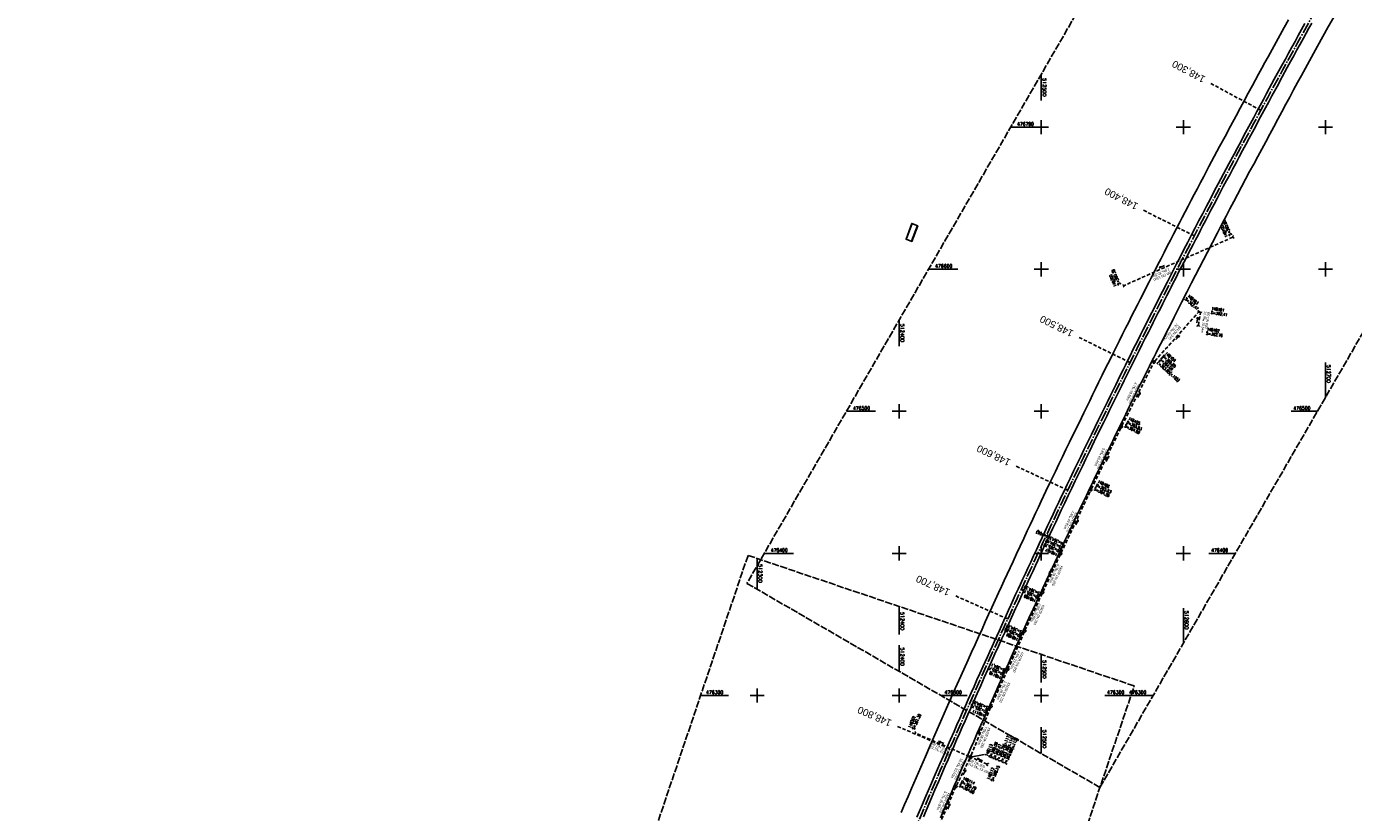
# Model space of a CAD drawing. Extents: x 510563 to 513920, y 467229 to 478797.
# Tile 62 of 67: x 511786 to 512720, y 476218 to 476771. Entities that reach past the tile are written whole.
import ezdxf
from ezdxf.enums import TextEntityAlignment as Align

# ---------------------------------------------------------------- set-up
doc = ezdxf.new("R2010")
doc.units = 0
doc.header["$LTSCALE"] = 10
doc.header["$MEASUREMENT"] = 0
for name, pattern in [('ACHSE', [5.5, 4, -0.5, 0.5, -0.5]), ('LT00', [0]), ('LT14', [0.6, 0.5, -0.1]), ('LT17', [0.15, 0.1, -0.05]), ('STRICHLINIE2', [0.375, 0.25, -0.125])]:
    doc.linetypes.add(name, pattern=pattern)
doc.layers.get('0').update_dxf_attribs({"linetype": 'LT00'})
for name, color, linetype in [('-AX-020', 250, 'ACHSE'), ('-Halt-Pfeil', 4, 'LT00'), ('-Haltung', 7, 'STRICHLINIE2'), ('-Haltungsbeschriftung', 140, 'LT00'), ('-Schachtbeschriftung', 5, 'LT00'), ('-ST-20', 30, 'LT17'), ('DFK_BEB_SCHR', 254, 'LT00'), ('DFK_BEBAUUNG', 250, 'LT00'), ('V88_AFBR_BAB', 1, 'LT00'), ('V88_KA_PRUF', 182, 'LT00'), ('V88_RASTER', 250, 'LT00'), ('V88_UK_DURCH', 182, 'LT00'), ('V89_AFBR_BAB', 1, 'LT00'), ('V89_KA_MULD', 182, 'LT00'), ('V89_KA_PRUF', 182, 'LT00'), ('V89_RASTER', 250, 'LT00'), ('V89_UK_DURCH', 182, 'LT00')]:
    doc.layers.add(name, color=color, linetype=linetype)
doc.layers.add('-BLATT_88-RAND', color=7, linetype='LT14', plot=False)
doc.layers.add('-BLATT_89-RAND', color=7, linetype='LT14', plot=False)
doc.styles.add('Beschrift', font='ARIAL.TTF')
doc.styles.add('Haltungsbeschriftung', font='ARIAL.TTF', dxfattribs={"width": 0.75})
doc.styles.add('schachtbeschriftung', font='romans.shx', dxfattribs={"width": 0.75, "height": 2})
doc.styles.get("Standard").update_dxf_attribs({"font": 'romans.shx'})

# ---------------------------------------------------------------- blocks, each defined once
blk = doc.blocks.new('SYMB0003')
at = {"color": 0, "linetype": 'ByBlock'}
for p, q in [((-0.015712, 0), (0.010166, 0.012015)), ((0, -0.021257), (-0.015712, 0)), ((0.010166, 0.012015), (0, -0.021257))]:
    blk.add_line(p, q, dxfattribs=at)
for points in [[(-0.031395, 0.499013), (-0.093691, 0.491144), (-0.154509, 0.475528), (-0.21289, 0.452414), (-0.267913, 0.422164), (-0.318712, 0.385257), (-0.364484, 0.342274), (-0.404509, 0.293893), (-0.438154, 0.240877), (-0.464888, 0.184062), (-0.484292, 0.124345), (-0.496058, 0.062667), (-0.5, 0)], [(-0.5, 0), (-0.496058, -0.062667), (-0.484292, -0.124345), (-0.464888, -0.184062), (-0.438154, -0.240877), (-0.404509, -0.293893), (-0.364485, -0.342274), (-0.318712, -0.385257), (-0.267914, -0.422164), (-0.21289, -0.452414), (-0.154509, -0.475529), (-0.093691, -0.491144), (-0.031395, -0.499014), (0.031395, -0.499014)], [(0.5, 0), (0.496057, 0.062667), (0.484292, 0.124345), (0.464888, 0.184062), (0.438153, 0.240877), (0.404509, 0.293893), (0.364484, 0.342274), (0.318712, 0.385257), (0.267913, 0.422164), (0.21289, 0.452414), (0.154509, 0.475528), (0.093691, 0.491144), (0.031395, 0.499013), (-0.031395, 0.499013)], [(0.031395, -0.499014), (0.093691, -0.491144), (0.154509, -0.475529), (0.21289, -0.452414), (0.267914, -0.422164), (0.318712, -0.385257), (0.364485, -0.342274), (0.404509, -0.293893), (0.438154, -0.240877), (0.464889, -0.184062), (0.484292, -0.124345), (0.496058, -0.062667), (0.5, 0)]]:
    blk.add_lwpolyline(points, dxfattribs=at)
blk = doc.blocks.new('SYMB1107')
at = {"color": 0, "linetype": 'ByBlock'}
for points in [[(-0.2, 0), (-0.196157, 0.039018), (-0.184776, 0.076537), (-0.166294, 0.111114), (-0.141421, 0.141421), (-0.111114, 0.166294), (-0.076537, 0.184776), (-0.039018, 0.196157), (0, 0.2)], [(0, 0.2), (0.039018, 0.196157), (0.076537, 0.184776), (0.111114, 0.166294), (0.141421, 0.141421), (0.166294, 0.111114), (0.184776, 0.076537), (0.196157, 0.039018), (0.2, 0)]]:
    blk.add_lwpolyline(points, dxfattribs=at)
blk = doc.blocks.new('SYMB1210')
at = {"color": 0, "linetype": 'ByBlock'}
blk.add_line((0.018815, -0.179014), (0.055623, -0.17119), dxfattribs=at)
for points in [[(-0.2, -0.2), (-0.2, 0.2), (0.2, 0.2), (0.2, -0.2), (-0.2, -0.2)], [(0.018815, 0.179014), (-0.018815, 0.179014), (-0.055623, 0.17119), (-0.09, 0.155885), (-0.120444, 0.133766), (-0.145623, 0.105801), (-0.164438, 0.073213), (-0.176067, 0.037424), (-0.18, 0)], [(-0.18, 0), (-0.176067, -0.037424), (-0.164438, -0.073213), (-0.145623, -0.105801), (-0.120444, -0.133766), (-0.09, -0.155885), (-0.055623, -0.17119), (-0.018815, -0.179014), (0.018815, -0.179014)], [(0.18, 0), (0.176067, 0.037424), (0.164438, 0.073213), (0.145623, 0.105801), (0.120444, 0.133766), (0.09, 0.155885), (0.055623, 0.17119), (0.018815, 0.179014)], [(0.055623, -0.17119), (0.09, -0.155885), (0.120444, -0.133766), (0.145623, -0.105801), (0.164438, -0.073213), (0.176067, -0.037424), (0.18, 0)]]:
    blk.add_lwpolyline(points, dxfattribs=at)
blk = doc.blocks.new('SYMB0070')
at = {"color": 0, "linetype": 'ByBlock'}
for p, q in [((-0.5, 0), (0.2, 0)), ((0.5, 0), (0.2, 0.1)), ((0.2, 0.1), (0.2, 0)), ((0.468, 0), (0.21, 0.086)), ((0.21, 0.086), (0.21, -0.086)), ((0.21, -0.086), (0.468, 0)), ((0.22, -0.072), (0.437, 0)), ((0.23, -0.058), (0.405, 0)), ((0.24, -0.045), (0.374, 0)), ((0.342, 0), (0.25, 0.031)), ((0.25, 0.031), (0.25, -0.031)), ((0.25, -0.031), (0.342, 0)), ((0.26, -0.017), (0.31, 0)), ((0.27, -0.003), (0.279, 0))]:
    blk.add_line(p, q, dxfattribs=at)
for points in [[(0.2, 0), (0.2, -0.1), (0.5, 0)], [(0.437, 0), (0.22, 0.072), (0.22, -0.072)], [(0.405, 0), (0.23, 0.058), (0.23, -0.058)], [(0.374, 0), (0.24, 0.045), (0.24, -0.045)], [(0.31, 0), (0.26, 0.017), (0.26, -0.017)], [(0.279, 0), (0.27, 0.003), (0.27, -0.003)]]:
    blk.add_lwpolyline(points, dxfattribs=at)

msp = doc.modelspace()

# ---------------------------------------------------------------- linework, layer by layer
at = {"layer": '-AX-020', "ltscale": 0.2, "flags": 128}
msp.add_lwpolyline([(513881.72, 478796.97), (513877.87, 478787.35), (513870.37, 478768.8), (513862.79, 478750.28), (513855.14, 478731.79), (513847.41, 478713.32), (513839.61, 478694.89), (513831.74, 478676.49), (513823.79, 478658.13), (513815.77, 478639.79), (513807.68, 478621.49), (513799.51, 478603.22), (513791.27, 478584.98), (513782.96, 478566.77), (513774.58, 478548.6), (513766.12, 478530.46), (513757.59, 478512.36), (513748.99, 478494.29), (513740.31, 478476.25), (513731.57, 478458.25), (513722.75, 478440.29), (513713.86, 478422.36), (513704.9, 478404.46), (513695.86, 478386.6), (513686.76, 478368.78), (513677.58, 478351), (513668.34, 478333.25), (513659.02, 478315.54), (513649.63, 478297.86), (513640.17, 478280.23), (513630.64, 478262.63), (513621.04, 478245.07), (513611.37, 478227.54), (513601.63, 478210.06), (513591.82, 478192.62), (513586.74, 478183.65), (513576.83, 478166.26), (513566.85, 478148.92), (513556.8, 478131.61), (513546.69, 478114.34), (513536.51, 478097.1), (513526.28, 478079.91), (513515.99, 478062.74), (513505.64, 478045.61), (513495.23, 478028.52), (513484.78, 478011.45), (513474.27, 477994.42), (513463.71, 477977.42), (513453.11, 477960.45), (513442.46, 477943.5), (513431.76, 477926.59), (513421.03, 477909.7), (513410.25, 477892.84), (513399.43, 477876), (513388.58, 477859.18), (513377.69, 477842.39), (513366.77, 477825.62), (513355.82, 477808.87), (513344.83, 477792.14), (513333.82, 477775.43), (513322.78, 477758.74), (513311.72, 477742.06), (513300.63, 477725.4), (513289.52, 477708.75), (513278.39, 477692.12), (513267.24, 477675.5), (513256.08, 477658.89), (513244.9, 477642.29), (513233.71, 477625.7), (513222.5, 477609.12), (513211.29, 477592.54), (513200.07, 477575.97), (513188.84, 477559.41), (513177.6, 477542.84), (513166.37, 477526.28), (513154.8, 477509.24), (513142.5, 477491.11), (513130.2, 477472.99), (513117.9, 477454.86), (513105.61, 477436.73), (513093.33, 477418.59), (513081.06, 477400.44), (513068.81, 477382.28), (513056.57, 477364.12), (513044.34, 477345.94), (513032.14, 477327.75), (513019.96, 477309.55), (513007.8, 477291.33), (512995.67, 477273.09), (512983.57, 477254.83), (512971.49, 477236.55), (512959.45, 477218.25), (512947.45, 477199.93), (512935.48, 477181.58), (512923.55, 477163.21), (512911.66, 477144.81), (512899.82, 477126.38), (512888.03, 477107.93), (512876.28, 477089.44), (512864.58, 477070.92), (512852.94, 477052.36), (512841.35, 477033.77), (512829.82, 477015.15), (512818.35, 476996.49), (512806.94, 476977.79), (512795.6, 476959.05), (512789.64, 476949.14), (512778.41, 476930.34), (512767.24, 476911.5), (512756.13, 476892.61), (512745.1, 476873.69), (512734.14, 476854.72), (512723.25, 476835.72), (512712.42, 476816.68), (512701.67, 476797.59), (512690.98, 476778.47), (512680.37, 476759.31), (512669.82, 476740.11), (512659.35, 476720.87), (512648.95, 476701.6), (512638.61, 476682.28), (512628.35, 476662.93), (512618.16, 476643.54), (512608.04, 476624.11), (512597.99, 476604.65), (512588.01, 476585.15), (512578.1, 476565.61), (512568.26, 476546.04), (512558.5, 476526.43), (512548.8, 476506.79), (512539.18, 476487.11), (512529.63, 476467.4), (512520.15, 476447.65), (512510.75, 476427.87), (512501.42, 476408.05), (512492.16, 476388.2), (512482.97, 476368.31), (512473.85, 476348.4), (512464.81, 476328.44), (512455.84, 476308.46), (512446.94, 476288.44), (512438.12, 476268.39), (512429.37, 476248.31), (512420.69, 476228.2), (512412.09, 476208.05), (512403.56, 476187.88), (512395.11, 476167.67), (512386.72, 476147.43), (512378.42, 476127.17), (512370.18, 476106.87), (512362.02, 476086.54), (512353.94, 476066.18), (512345.92, 476045.79), (512337.99, 476025.38), (512330.13, 476004.93), (512322.34, 475984.46), (512314.63, 475963.96), (512306.99, 475943.43), (512299.43, 475922.87), (512291.94, 475902.28), (512284.53, 475881.67), (512277.19, 475861.03), (512269.93, 475840.36), (512262.74, 475819.67), (512255.63, 475798.95), (512248.6, 475778.21), (512241.64, 475757.44), (512234.76, 475736.64), (512227.95, 475715.82), (512221.22, 475694.97), (512214.57, 475674.11), (512207.99, 475653.21), (512201.49, 475632.29), (512200.13, 475627.89), (512194.28, 475608.79), (512188.5, 475589.67), (512182.78, 475570.54), (512177.14, 475551.38), (512171.56, 475532.2), (512166.05, 475513.01), (512160.62, 475493.79), (512155.26, 475474.55), (512149.97, 475455.29), (512148.09, 475448.36), (512142.91, 475429.07), (512137.8, 475409.77), (512132.78, 475390.44), (512127.83, 475371.09), (512122.96, 475351.72), (512118.16, 475332.33), (512113.45, 475312.92), (512108.81, 475293.5), (512104.25, 475274.06), (512099.76, 475254.59), (512095.36, 475235.11), (512091.03, 475215.62), (512086.78, 475196.1), (512082.61, 475176.57), (512078.52, 475157.02), (512074.51, 475137.46), (512070.57, 475117.88), (512066.72, 475098.28), (512063.24, 475080.25), (512059.53, 475060.62), (512055.9, 475040.98), (512052.34, 475021.33), (512048.86, 475001.67), (512045.44, 474981.99), (512042.08, 474962.3), (512038.79, 474942.6), (512035.56, 474922.89), (512032.39, 474903.18), (512029.27, 474883.45), (512026.2, 474863.71), (512023.18, 474843.97), (512020.21, 474824.22), (512017.28, 474804.47), (512014.39, 474784.7), (512011.54, 474764.94), (512008.73, 474745.16), (512005.95, 474725.39), (512003.2, 474705.61), (512000.47, 474685.82), (511997.78, 474666.03), (511995.1, 474646.24), (511992.44, 474626.45), (511989.8, 474606.65), (511987.17, 474586.85), (511984.55, 474567.05), (511981.94, 474547.25), (511979.34, 474527.45), (511976.74, 474507.69), (511975.13, 474495.38), (511973.48, 474482.82), (511971.82, 474470.25), (511970.17, 474457.69), (511968.51, 474445.13), (511966.84, 474432.57), (511965.15, 474420.02), (511963.46, 474407.46), (511961.75, 474394.91), (511960.03, 474382.35), (511958.28, 474369.81), (511956.52, 474357.26), (511954.73, 474344.72), (511952.92, 474332.18), (511951.08, 474319.64), (511949.21, 474307.11), (511947.31, 474294.58), (511945.38, 474282.06), (511943.41, 474269.55), (511941.4, 474257.04), (511939.35, 474244.53), (511937.27, 474232.04), (511935.14, 474219.55), (511932.96, 474207.07), (511930.74, 474194.59), (511928.46, 474182.13), (511926.14, 474169.68), (511923.76, 474157.23), (511921.32, 474144.8), (511918.83, 474132.38), (511916.28, 474119.97), (511913.66, 474107.57), (511910.98, 474095.19), (511908.24, 474082.82), (511905.43, 474070.46), (511902.54, 474058.13), (511899.59, 474045.81), (511896.56, 474033.5), (511893.47, 474021.26), (511890.29, 474009), (511887.03, 473996.75), (511883.7, 473984.53), (511880.29, 473972.33), (511876.8, 473960.15), (511873.23, 473947.99), (511869.59, 473935.86), (511865.87, 473923.74), (511862.08, 473911.66), (511858.21, 473899.59), (511854.26, 473887.55), (511850.24, 473875.54), (511846.14, 473863.55), (511841.96, 473851.59), (511837.71, 473839.65), (511833.39, 473827.75), (511828.99, 473815.86), (511824.51, 473804.01), (511819.96, 473792.19), (511815.33, 473780.39), (511810.64, 473768.63), (511805.86, 473756.89), (511801.02, 473745.18), (511796.09, 473733.51), (511791.1, 473721.87), (511786.03, 473710.25), (511780.89, 473698.68), (511775.67, 473687.13), (511770.39, 473675.61), (511765.03, 473664.13), (511759.6, 473652.69), (511754.09, 473641.28), (511748.51, 473629.9), (511742.87, 473618.56), (511737.15, 473607.25), (511731.36, 473595.99), (511725.49, 473584.75), (511719.56, 473573.56), (511713.56, 473562.4), (511707.48, 473551.28), (511701.34, 473540.2), (511695.13, 473529.16), (511688.84, 473518.16), (511682.49, 473507.2), (511676.07, 473496.28), (511669.58, 473485.39), (511663.02, 473474.55), (511656.39, 473463.76), (511649.7, 473453), (511642.94, 473442.29), (511636.1, 473431.62), (511629.21, 473420.99), (511622.24, 473410.41), (511615.21, 473399.87), (511608.11, 473389.37), (511600.95, 473378.92), (511593.72, 473368.52), (511586.42, 473358.16), (511579.06, 473347.85), (511571.64, 473337.58), (511564.15, 473327.36), (511556.59, 473317.19), (511548.97, 473307.07), (511541.29, 473297), (511533.54, 473286.97), (511525.74, 473276.99), (511517.86, 473267.07), (511509.93, 473257.19), (511501.93, 473247.36), (511493.87, 473237.58), (511485.75, 473227.86), (511477.57, 473218.19), (511475.55, 473215.81), (511467.29, 473206.2), (511458.98, 473196.64), (511450.61, 473187.13), (511442.18, 473177.67), (511433.71, 473168.25), (511425.19, 473158.87), (511416.62, 473149.54), (511408.01, 473140.24), (511399.37, 473130.98), (511390.68, 473121.76), (511381.96, 473112.57), (511373.2, 473103.41), (511364.42, 473094.28), (511355.61, 473085.17), (511346.77, 473076.1), (511337.91, 473067.04), (511329.03, 473058), (511320.13, 473048.99), (511311.22, 473039.98), (511302.29, 473031), (511293.34, 473022.02), (511284.39, 473013.05), (511275.44, 473004.09), (511266.47, 472995.14), (511255.91, 472984.59), (511236.79, 472965.5), (511230.18, 472958.9), (511223.57, 472952.29), (511216.96, 472945.68), (511210.37, 472939.06), (511203.78, 472932.43), (511197.22, 472925.79), (511190.66, 472919.13), (511184.13, 472912.44), (511177.62, 472905.74), (511171.14, 472899.01), (511164.68, 472892.25), (511158.26, 472885.46), (511151.88, 472878.64), (511145.53, 472871.79), (511139.22, 472864.89), (511132.96, 472857.96), (511126.75, 472850.98), (511120.58, 472843.95), (511114.48, 472836.88), (511109.32, 472830.82), (511103.32, 472823.65), (511097.39, 472816.44), (511091.51, 472809.17), (511085.7, 472801.85), (511079.95, 472794.49), (511074.26, 472787.07), (511068.64, 472779.61), (511063.08, 472772.1), (511057.59, 472764.54), (511052.16, 472756.93), (511046.8, 472749.28), (511041.5, 472741.58), (511036.27, 472733.84), (511031.1, 472726.05), (511026.01, 472718.22), (511020.98, 472710.35), (511016.01, 472702.43), (511011.12, 472694.47), (511006.29, 472686.47), (511001.53, 472678.43), (510996.84, 472670.35), (510992.22, 472662.22), (510987.67, 472654.06), (510983.19, 472645.86), (510978.78, 472637.62), (510974.44, 472629.35), (510970.17, 472621.04), (510965.98, 472612.69), (510961.85, 472604.3), (510957.8, 472595.88), (510953.82, 472587.43), (510949.91, 472578.94), (510946.07, 472570.42), (510942.31, 472561.87), (510938.62, 472553.28), (510935.01, 472544.67), (510931.46, 472536.02), (510928, 472527.34), (510924.6, 472518.64), (510921.29, 472509.9), (510918.04, 472501.14), (510914.87, 472492.35), (510911.78, 472483.53), (510908.76, 472474.69), (510905.82, 472465.82), (510902.96, 472456.92), (510900.17, 472448), (510897.45, 472439.06), (510894.82, 472430.1), (510892.26, 472421.11), (510889.78, 472412.1), (510887.37, 472403.07), (510885.04, 472394.02), (510882.79, 472384.95), (510880.62, 472375.87), (510878.53, 472366.76), (510876.51, 472357.64), (510874.57, 472348.49), (510872.71, 472339.34), (510870.93, 472330.16), (510869.23, 472320.98), (510867.6, 472311.77), (510866.06, 472302.56), (510864.59, 472293.33), (510863.2, 472284.09), (510861.89, 472274.84), (510860.67, 472265.57), (510859.52, 472256.3), (510858.45, 472247.02), (510857.45, 472237.73), (510856.54, 472228.43), (510855.71, 472219.12), (510854.96, 472209.81), (510854.29, 472200.49), (510853.7, 472191.16), (510853.18, 472181.83), (510852.75, 472172.5), (510852.4, 472163.16), (510852.13, 472153.82), (510851.93, 472144.48), (510851.82, 472135.13), (510851.79, 472125.79), (510851.84, 472116.44), (510851.96, 472107.1), (510852.01, 472104.71), (510852.24, 472095.37), (510852.54, 472086.03), (510852.93, 472076.69), (510853.39, 472067.36), (510853.92, 472058.03), (510854.53, 472048.71), (510855.21, 472039.39), (510855.96, 472030.07), (510856.78, 472020.77), (510857.67, 472011.46), (510858.63, 472002.17), (510859.65, 471992.88), (510860.73, 471983.6), (510861.88, 471974.33), (510863.09, 471965.06), (510864.36, 471955.8), (510865.69, 471946.55), (510867.08, 471937.31), (510868.53, 471928.08), (510870.02, 471918.86), (510871.58, 471909.64), (510873.18, 471900.44), (510874.84, 471891.24), (510876.54, 471882.05), (510878.3, 471872.88), (510880.1, 471863.71), (510881.95, 471854.55), (510883.84, 471845.4), (510885.78, 471836.26), (510887.76, 471827.12), (510889.78, 471818), (510891.83, 471808.88), (510893.93, 471799.78), (510896.06, 471790.68), (510898.23, 471781.59), (510900.44, 471772.51), (510902.67, 471763.44), (510904.94, 471754.37), (510907.24, 471745.32), (510909.57, 471736.27), (510911.93, 471727.22), (510914.31, 471718.19), (510916.72, 471709.16), (510919.15, 471700.14), (510921.61, 471691.12), (510924.09, 471682.11), (510926.59, 471673.11), (510929.1, 471664.11), (510931.64, 471655.12), (510934.19, 471646.13), (510936.76, 471637.14), (510939.34, 471628.16), (510941.94, 471619.19), (510944.55, 471610.22), (510947.17, 471601.25), (510949.8, 471592.28), (510952.43, 471583.31), (510955.08, 471574.35), (510957.73, 471565.39), (510960.38, 471556.43), (510963.04, 471547.47), (510967.7, 471531.77), (510970.25, 471523.2), (510975.26, 471506.32), (510980.27, 471489.44), (510985.27, 471472.57), (510990.27, 471455.68), (510995.25, 471438.8), (511000.21, 471421.91), (511005.16, 471405.01), (511010.09, 471388.11), (511014.99, 471371.2), (511019.86, 471354.28), (511024.7, 471337.36), (511029.51, 471320.42), (511034.28, 471303.47), (511039.01, 471286.52), (511043.7, 471269.55), (511048.34, 471252.56), (511052.93, 471235.57), (511057.46, 471218.56), (511061.95, 471201.53), (511066.37, 471184.49), (511070.73, 471167.43), (511075.02, 471150.36), (511079.24, 471133.27), (511083.39, 471116.16), (511086.57, 471102.84), (511090.59, 471085.7), (511094.53, 471068.54), (511098.39, 471051.37), (511102.17, 471034.17), (511105.87, 471016.96), (511109.5, 470999.73), (511113.05, 470982.49), (511116.52, 470965.23), (511119.91, 470947.95), (511123.22, 470930.66), (511126.45, 470913.36), (511129.61, 470896.04), (511132.69, 470878.7), (511135.68, 470861.35), (511138.6, 470843.99), (511141.44, 470826.62), (511144.2, 470809.23), (511146.88, 470791.83), (511149.49, 470774.42), (511152.01, 470757), (511154.45, 470739.56), (511156.82, 470722.12), (511159.1, 470704.66), (511161.31, 470687.19), (511163.44, 470669.72), (511165.49, 470652.23), (511165.64, 470650.9), (511167.87, 470631.02), (511170.03, 470611.14), (511172.1, 470591.25), (511174.1, 470571.35), (511176.01, 470551.44), (511177.85, 470531.52), (511179.53, 470512.55), (511180.88, 470496.34), (511182.16, 470480.14), (511183.36, 470463.92), (511184.48, 470447.7), (511185.52, 470431.48), (511186.48, 470415.25), (511187.36, 470399.01), (511188.16, 470382.77), (511188.88, 470366.53), (511189.52, 470350.29), (511190.08, 470334.04), (511190.56, 470317.79), (511190.96, 470301.53), (511191.28, 470285.28), (511191.52, 470269.02), (511191.68, 470252.76), (511191.76, 470236.51), (511191.77, 470220.25), (511191.69, 470203.99), (511191.53, 470187.73), (511191.29, 470171.47), (511191.24, 470169.01), (511190.91, 470152.75), (511190.5, 470136.5), (511190.02, 470120.25), (511189.47, 470104), (511188.85, 470087.75), (511188.17, 470071.51), (511187.43, 470055.27), (511186.63, 470039.03), (511185.78, 470022.79), (511184.88, 470006.56), (511183.93, 469990.33), (511182.94, 469974.1), (511181.91, 469957.87), (511180.85, 469941.65), (511179.74, 469925.43), (511178.61, 469909.21), (511177.46, 469892.99), (511176.28, 469876.78), (511175.08, 469860.56), (511173.86, 469844.35), (511172.63, 469828.14), (511171.39, 469811.93), (511170.14, 469795.72), (511168.85, 469778.99), (511030.96, 467993.35), (511029.42, 467973.41), (511027.88, 467953.47), (511026.35, 467933.52), (511024.83, 467913.58), (511023.32, 467893.64), (511021.83, 467873.7), (511020.35, 467853.75), (511018.9, 467833.8), (511017.47, 467813.85), (511016.06, 467793.9), (511014.69, 467773.95), (511013.35, 467754), (511012.05, 467734.04), (511010.78, 467714.08), (511009.56, 467694.12), (511008.38, 467674.15), (511007.25, 467654.18), (511006.18, 467634.21), (511005.15, 467614.24), (511004.19, 467594.26), (511003.28, 467574.28), (511002.44, 467554.3), (511001.67, 467534.31), (511000.96, 467514.33), (511000.33, 467494.34), (510999.77, 467474.34), (510999.56, 467465.71), (510999.11, 467445.71), (510998.75, 467425.72), (510998.46, 467405.72), (510998.26, 467385.72), (510998.14, 467365.72), (510998.09, 467345.72), (510998.13, 467325.72), (510998.24, 467305.72), (510998.44, 467285.72), (510998.71, 467265.72), (510999.07, 467245.73), (510999.43, 467229.16)], dxfattribs=at)
at = {"layer": '-BLATT_88-RAND'}
msp.add_lwpolyline([(512755.75, 477179.71), (512292.82, 476378.88), (512541.3, 476235.25), (513004.22, 477036.08), (512755.75, 477179.71)], dxfattribs=at)
at = {"layer": '-BLATT_89-RAND'}
msp.add_lwpolyline([(512293.56, 476398.61), (511997.32, 475522.33), (512269.2, 475430.42), (512565.44, 476306.7), (512293.56, 476398.61)], dxfattribs=at)
at = {"layer": '-Haltung'}
for p, q in [((512634.82, 476622.55), (512558, 476588.41)), ((512579.8, 476535.23), (512610.78, 476569.95)), ((512610.61, 476560.44), (512611.95, 476569.48)), ((512556.77, 476489.88), (512578.96, 476534)), ((512535.27, 476445.41), (512556.11, 476488.54)), ((512513.97, 476400.39), (512534.62, 476444.06)), ((512513.33, 476399.03), (512501.27, 476373.22)), ((512500.63, 476371.86), (512488.74, 476346.09)), ((512488.13, 476344.72), (512476.78, 476319.19)), ((512483.53, 476334.39), (512476.78, 476319.19)), ((512476.16, 476317.82), (512464.89, 476292.92)), ((512476.16, 476317.82), (512464.89, 476292.92)), ((512464.3, 476291.54), (512450.42, 476257.34)), ((512449.45, 476256.94), (512411.38, 476273.58)), ((512440.27, 476236.66), (512449.81, 476255.97)), ((512461.82, 476251.55), (512450.83, 476256.34)), ((512428.35, 476209.24), (512439.64, 476235.3))]:
    msp.add_line(p, q, dxfattribs=at)
at = {"layer": '-Schachtbeschriftung'}
msp.add_line((512459.76, 476258.43), (512450.14, 476256.64), dxfattribs=at)
at = {"layer": '-ST-20', "ltscale": 2.5}
for p, q in [((512654.49, 476711.88), (512619.23, 476730.75)), ((512607.72, 476623.5), (512571.97, 476641.46)), ((512562.42, 476534.34), (512526.56, 476552.04)), ((512518.62, 476444.45), (512482.38, 476461.35)), ((512476.33, 476353.83), (512439.78, 476370.07)), ((512435.55, 476262.52), (512398.77, 476278.23))]:
    msp.add_line(p, q, dxfattribs=at)
at = {"layer": 'DFK_BEB_SCHR'}
for p, q in [((512409.08, 476632.14), (512404.95, 476621.03)), ((512408.73, 476619.72), (512412.82, 476630.73))]:
    msp.add_line(p, q, dxfattribs=at)
at = {"layer": 'DFK_BEBAUUNG'}
msp.add_polyline3d([(512413.07, 476630.64, 0), (512408.98, 476619.63, 0), (512404.83, 476621.07, 0), (512408.84, 476632.23, 0), (512413.07, 476630.64, 0)], dxfattribs=at)
at = {"layer": 'V88_AFBR_BAB'}
for points in [[(512435.62, 476296.34), (512438.3, 476302.36), (512443.35, 476313.67), (512448.43, 476324.97), (512450.89, 476330.42), (512453.35, 476335.87), (512455.82, 476341.32), (512458.29, 476346.77), (512460.59, 476351.85), (512462.9, 476356.94), (512465.21, 476362.02), (512467.53, 476367.1), (512469.86, 476372.17), (512471.9, 476376.6), (512473.94, 476381.03), (512475.99, 476385.45), (512478.04, 476389.88), (512480.1, 476394.3), (512482.6, 476399.67), (512485.1, 476405.04), (512487.61, 476410.41), (512490.11, 476415.78), (512492.08, 476419.99), (512494.05, 476424.19), (512496.01, 476428.39), (512497.99, 476432.59), (512499.96, 476436.79), (512503.26, 476443.75), (512506.58, 476450.71), (512509.91, 476457.66), (512512.38, 476462.79), (512514.85, 476467.92), (512517.34, 476473.05), (512519.82, 476478.17), (512523.19, 476485.08), (512526.55, 476491.99), (512529.92, 476498.9), (512531.99, 476503.16), (512534.07, 476507.41), (512536.15, 476511.67), (512538.23, 476515.92), (512540.31, 476520.17), (512542.92, 476525.46), (512545.53, 476530.74), (512548.15, 476536.02), (512550.77, 476541.31), (512552.91, 476545.62), (512555.06, 476549.92), (512557.21, 476554.23), (512559.37, 476558.53), (512561.54, 476562.83), (512563.59, 476566.9), (512565.64, 476570.95), (512567.7, 476575.01), (512569.76, 476579.07), (512571.82, 476583.12), (512573.88, 476587.17), (512575.93, 476591.21), (512577.98, 476595.26), (512580.04, 476599.3), (512582.11, 476603.34), (512584.29, 476607.61), (512586.49, 476611.87), (512588.69, 476616.13), (512590.89, 476620.4), (512593.1, 476624.66), (512595.14, 476628.6), (512597.18, 476632.54), (512599.22, 476636.48), (512601.27, 476640.42), (512603.32, 476644.35), (512605.51, 476648.53), (512607.7, 476652.7), (512609.89, 476656.88), (512612.09, 476661.05), (512614.3, 476665.21), (512618.03, 476672.25), (512621.76, 476679.28), (512625.51, 476686.31), (512629.35, 476693.52), (512633.21, 476700.73), (512637.08, 476707.93), (512639.95, 476713.27), (512642.83, 476718.61), (512645.71, 476723.95), (512648.59, 476729.29), (512650.79, 476733.35), (512652.98, 476737.4), (512655.18, 476741.46), (512657.39, 476745.52), (512659.6, 476749.57), (512662.42, 476754.74), (512665.26, 476759.9), (512668.1, 476765.06), (512670.95, 476770.22), (512673.88, 476775.5)], [(512705.79, 476777.45), (512702.01, 476770.64), (512698.24, 476763.83), (512694.47, 476757.02), (512691.62, 476751.87), (512688.79, 476746.72), (512685.96, 476741.56), (512683.13, 476736.4), (512680.36, 476731.33), (512677.61, 476726.26), (512674.85, 476721.18), (512672.1, 476716.1), (512669.26, 476710.84), (512666.43, 476705.57), (512663.59, 476700.31), (512660.76, 476695.04), (512657.94, 476689.78), (512655.12, 476684.52), (512652.3, 476679.26), (512649.49, 476674), (512646.65, 476668.67), (512643.81, 476663.34), (512640.97, 476658), (512638.15, 476652.66), (512635.46, 476647.56), (512632.78, 476642.45), (512630.1, 476637.35), (512627.42, 476632.24), (512623.91, 476625.51), (512620.41, 476618.79), (512616.92, 476612.06), (512614.13, 476606.67), (512611.34, 476601.28), (512608.57, 476595.89), (512605.8, 476590.49), (512602.37, 476583.79), (512598.96, 476577.08), (512595.57, 476570.37), (512593.55, 476566.37), (512591.54, 476562.38), (512589.53, 476558.38), (512587.51, 476554.39), (512585.5, 476550.4), (512583.92, 476547.28), (512582.35, 476544.17), (512580.77, 476541.06), (512579.2, 476537.94), (512577.63, 476534.82), (512576.06, 476531.71), (512574.5, 476528.59), (512572.81, 476525.19), (512571.13, 476521.8), (512569.46, 476518.4), (512567.79, 476515.01), (512566.12, 476511.61), (512564.46, 476508.2), (512561.94, 476503.05), (512559.42, 476497.9), (512556.9, 476492.75), (512554.38, 476487.6), (512552.33, 476483.42), (512550.28, 476479.24), (512548.23, 476475.06), (512546.19, 476470.87), (512544.16, 476466.69), (512542.15, 476462.54), (512540.15, 476458.39), (512538.15, 476454.24), (512536.16, 476450.09), (512534.17, 476445.94), (512531.71, 476440.81), (512529.26, 476435.68), (512526.82, 476430.55), (512524.38, 476425.42), (512521.87, 476420.12), (512519.37, 476414.82), (512516.88, 476409.52), (512514.4, 476404.21), (512512.74, 476400.65), (512511.09, 476397.09), (512509.43, 476393.53), (512507.78, 476389.96), (512506.13, 476386.4), (512504.48, 476382.83), (512502.76, 476379.14), (512501.05, 476375.45), (512499.33, 476371.76), (512497.62, 476368.06), (512495.91, 476364.37), (512494.2, 476360.67), (512492.28, 476356.5), (512490.37, 476352.32), (512488.46, 476348.13), (512486.55, 476343.95), (512484.65, 476339.77), (512482.75, 476335.58), (512480.78, 476331.22), (512478.8, 476326.87), (512476.83, 476322.51), (512474.86, 476318.15), (512472.9, 476313.79), (512470.28, 476307.96), (512467.68, 476302.14), (512465.08, 476296.31), (512462.49, 476290.48), (512459.97, 476284.79), (512459.08, 476282.78)]]:
    msp.add_lwpolyline(points, dxfattribs=at)
at = {"layer": 'V88_AFBR_BAB', "color": 0}
for points in [[(512685.54, 476772.86), (512683.22, 476768.66), (512680.9, 476764.47), (512678.62, 476760.33), (512676.34, 476756.2), (512674.07, 476752.07), (512671.8, 476747.94), (512669.53, 476743.8), (512664.02, 476733.72), (512658.55, 476723.61), (512656.29, 476719.42), (512654.04, 476715.22), (512651.78, 476711.03), (512649.53, 476706.83), (512647.28, 476702.63), (512644.96, 476698.32), (512642.65, 476694.02), (512640.33, 476689.71), (512638.02, 476685.4), (512635.71, 476681.09), (512631.97, 476674.08), (512628.23, 476667.05), (512624.51, 476660.02), (512621.77, 476654.83), (512619.04, 476649.63), (512616.32, 476644.44), (512613.6, 476639.24), (512610.97, 476634.2), (512608.34, 476629.16), (512605.71, 476624.11), (512603.1, 476619.07), (512600.39, 476613.82), (512597.68, 476608.58), (512594.99, 476603.33), (512592.29, 476598.07), (512588.8, 476591.23), (512585.32, 476584.39), (512581.85, 476577.55), (512579.82, 476573.54), (512577.8, 476569.53), (512575.78, 476565.52), (512573.75, 476561.51), (512571.73, 476557.5), (512569.93, 476553.92), (512568.12, 476550.35), (512566.32, 476546.77), (512564.52, 476543.19), (512562.72, 476539.6), (512560.93, 476536.02), (512559.22, 476532.56), (512557.51, 476529.11), (512555.81, 476525.65), (512554.1, 476522.19), (512552.4, 476518.73), (512550.71, 476515.27), (512548.62, 476511.02), (512546.52, 476506.77), (512544.43, 476502.51), (512542.35, 476498.26), (512540.26, 476494.01), (512535.24, 476483.74), (512530.24, 476473.47), (512527.74, 476468.29), (512525.24, 476463.12), (512522.74, 476457.94), (512520.26, 476452.76), (512518.26, 476448.57), (512516.27, 476444.38), (512514.28, 476440.19), (512512.29, 476436), (512510.31, 476431.81), (512508.35, 476427.68), (512506.4, 476423.54), (512504.45, 476419.41), (512502.51, 476415.27), (512500.57, 476411.13), (512498.55, 476406.82), (512496.54, 476402.5), (512494.53, 476398.19), (512492.52, 476393.87), (512490.52, 476389.55), (512488.79, 476385.84), (512487.07, 476382.13), (512485.34, 476378.43), (512483.63, 476374.72), (512481.91, 476371), (512480.2, 476367.29), (512478.54, 476363.64), (512476.88, 476359.99), (512475.22, 476356.34), (512473.57, 476352.68), (512471.92, 476349.03), (512470.27, 476345.37), (512468.61, 476341.72), (512466.98, 476338.11), (512465.34, 476334.5), (512463.7, 476330.89), (512462.06, 476327.28), (512460.42, 476323.67), (512458.79, 476320.05), (512456.73, 476315.5), (512454.69, 476310.93), (512452.64, 476306.37), (512450.6, 476301.81), (512448.57, 476297.24), (512446.57, 476292.74), (512445.6, 476290.57)], [(512449.13, 476288.53), (512450.29, 476291.16), (512452.27, 476295.63), (512454.8, 476301.32), (512457.34, 476307), (512459.89, 476312.68), (512462.44, 476318.36), (512464.9, 476323.82), (512467.37, 476329.27), (512469.84, 476334.73), (512472.31, 476340.18), (512474.23, 476344.4), (512476.14, 476348.62), (512478.06, 476352.84), (512479.98, 476357.05), (512481.91, 476361.26), (512483.84, 476365.47), (512485.56, 476369.19), (512487.28, 476372.91), (512489, 476376.62), (512490.72, 476380.34), (512492.45, 476384.05), (512494.17, 476387.77), (512495.85, 476391.4), (512497.53, 476395.03), (512499.21, 476398.66), (512500.89, 476402.28), (512502.57, 476405.91), (512504.26, 476409.54), (512506.21, 476413.7), (512508.17, 476417.86), (512510.13, 476422.02), (512512.09, 476426.17), (512514.06, 476430.33), (512516.53, 476435.52), (512519, 476440.7), (512521.47, 476445.89), (512523.95, 476451.07), (512526.44, 476456.26), (512528.94, 476461.44), (512531.44, 476466.62), (512533.94, 476471.8), (512537.27, 476478.65), (512540.6, 476485.5), (512543.94, 476492.34), (512546.01, 476496.57), (512548.08, 476500.79), (512550.16, 476505.01), (512552.23, 476509.24), (512554.31, 476513.46), (512556.35, 476517.62), (512558.39, 476521.78), (512560.44, 476525.93), (512562.49, 476530.09), (512564.55, 476534.24), (512566.69, 476538.54), (512568.85, 476542.85), (512571.01, 476547.15), (512573.18, 476551.45), (512575.35, 476555.74), (512577.04, 476559.08), (512578.74, 476562.42), (512580.43, 476565.75), (512582.13, 476569.09), (512583.82, 476572.43), (512585.51, 476575.77), (512586.98, 476578.69), (512588.45, 476581.62), (512589.92, 476584.54), (512591.39, 476587.46), (512592.87, 476590.38), (512594.35, 476593.3), (512595.84, 476596.21), (512597.39, 476599.25), (512598.96, 476602.27), (512600.53, 476605.3), (512602.11, 476608.33), (512603.68, 476611.35), (512605.26, 476614.37), (512606.84, 476617.4), (512608.57, 476620.74), (512610.3, 476624.08), (512612.03, 476627.42), (512613.76, 476630.76), (512615.49, 476634.1), (512617.23, 476637.44), (512619.4, 476641.58), (512621.57, 476645.72), (512623.75, 476649.85), (512625.93, 476653.98), (512628.12, 476658.12), (512630.35, 476662.34), (512632.59, 476666.55), (512634.82, 476670.77), (512637.06, 476674.99), (512639.31, 476679.2), (512641.62, 476683.53), (512643.93, 476687.85), (512646.25, 476692.17), (512648.57, 476696.49), (512650.89, 476700.81), (512653.17, 476705.06), (512655.46, 476709.32), (512657.75, 476713.57), (512660.05, 476717.83), (512662.34, 476722.08), (512665.94, 476728.72), (512669.55, 476735.35), (512673.16, 476741.99), (512675.41, 476746.1), (512677.66, 476750.22), (512679.92, 476754.33), (512682.18, 476758.44), (512684.45, 476762.55), (512686.4, 476766.06), (512688.35, 476769.58), (512690.31, 476773.09)]]:
    msp.add_lwpolyline(points, dxfattribs=at)
at = {"layer": 'V88_RASTER'}
for p, q in [((512500, 476737.29), (512500, 476718.79)), ((512500, 476705), (512500, 476695)), ((512600, 476695), (512600, 476705)), ((512700, 476705), (512700, 476695)), ((512478.45, 476700), (512505, 476700)), ((512595, 476700), (512605, 476700)), ((512695, 476700), (512705, 476700)), ((512500, 476605), (512500, 476595)), ((512600, 476595), (512600, 476605)), ((512700, 476605), (512700, 476595)), ((512441.16, 476600), (512420.64, 476600)), ((512505, 476600), (512495, 476600)), ((512605, 476600), (512595, 476600)), ((512705, 476600), (512695, 476600)), ((512400, 476545.79), (512400, 476564.29)), ((512700, 476534.35), (512700, 476509.8)), ((512362.84, 476500), (512383.36, 476500)), ((512395, 476500), (512405, 476500)), ((512400, 476495), (512400, 476505)), ((512495, 476500), (512505, 476500)), ((512500, 476505), (512500, 476495)), ((512595, 476500), (512605, 476500)), ((512600, 476495), (512600, 476505)), ((512675.84, 476500), (512694.34, 476500)), ((512325.55, 476400), (512305.03, 476400)), ((512405, 476400), (512395, 476400)), ((512400, 476395), (512400, 476405)), ((512505, 476400), (512495, 476400)), ((512500, 476405), (512500, 476395)), ((512605, 476400), (512595, 476400)), ((512600, 476395), (512600, 476405)), ((512636.53, 476400), (512618.03, 476400)), ((512300, 476391.3), (512300, 476374.74)), ((512600, 476336.81), (512600, 476361.36)), ((512400, 476316.93), (512400, 476335.43)), ((512500, 476305), (512500, 476295)), ((512429.29, 476300), (512447.79, 476300)), ((512495, 476300), (512505, 476300)), ((512495, 476300), (512505, 476300)), ((512560.22, 476300), (512578.72, 476300)), ((512500, 476277.62), (512500, 476259.12))]:
    msp.add_line(p, q, dxfattribs=at)
at = {"layer": 'V89_AFBR_BAB'}
for points in [[(512401.38, 476217.55), (512403.8, 476223.2), (512406.21, 476228.84), (512408.63, 476234.49), (512411.88, 476242.05), (512415.15, 476249.61), (512418.42, 476257.16), (512421.71, 476264.72), (512425.01, 476272.27), (512428.32, 476279.81), (512431.64, 476287.33), (512434.96, 476294.85), (512438.3, 476302.36), (512443.35, 476313.67), (512448.43, 476324.97), (512450.89, 476330.42), (512453.35, 476335.87), (512455.82, 476341.32), (512456.77, 476343.43)], [(512482.39, 476334.77), (512480.78, 476331.22), (512478.8, 476326.87), (512476.83, 476322.51), (512474.86, 476318.15), (512472.9, 476313.79), (512470.28, 476307.96), (512467.68, 476302.14), (512465.08, 476296.31), (512462.49, 476290.48), (512459.97, 476284.79), (512457.45, 476279.1), (512454.95, 476273.41), (512452.44, 476267.72), (512450.48, 476263.24), (512448.52, 476258.76), (512446.57, 476254.28), (512444.62, 476249.8), (512442.67, 476245.31), (512440.71, 476240.81), (512438.75, 476236.31), (512436.79, 476231.8), (512434.84, 476227.3), (512432.9, 476222.79), (512430.97, 476218.31), (512429.05, 476213.82)]]:
    msp.add_lwpolyline(points, dxfattribs=at)
at = {"layer": 'V89_AFBR_BAB', "color": 0}
for points in [[(512467.71, 476339.73), (512466.98, 476338.11), (512465.34, 476334.5), (512463.7, 476330.89), (512462.06, 476327.28), (512460.42, 476323.67), (512458.79, 476320.05), (512456.73, 476315.5), (512454.69, 476310.93), (512452.64, 476306.37), (512450.6, 476301.81), (512448.57, 476297.24), (512446.57, 476292.74), (512444.57, 476288.24), (512442.57, 476283.75), (512440.58, 476279.24), (512438.6, 476274.74), (512436.08, 476269), (512433.56, 476263.26), (512431.06, 476257.52), (512428.57, 476251.77), (512425.31, 476244.26), (512422.07, 476236.75), (512418.84, 476229.23), (512415.66, 476221.82), (512412.49, 476214.41)], [(512416.99, 476214.65), (512418.89, 476219.1), (512420.81, 476223.56), (512422.72, 476228.02), (512425.13, 476233.61), (512427.54, 476239.2), (512429.96, 476244.78), (512432.38, 476250.36), (512434.38, 476254.95), (512436.39, 476259.53), (512438.39, 476264.12), (512440.41, 476268.7), (512442.42, 476273.28), (512444.38, 476277.75), (512446.35, 476282.22), (512448.32, 476286.69), (512450.29, 476291.16), (512452.27, 476295.63), (512454.8, 476301.32), (512457.34, 476307), (512459.89, 476312.68), (512462.44, 476318.36), (512464.9, 476323.82), (512467.37, 476329.27), (512469.84, 476334.73), (512471.53, 476338.45)]]:
    msp.add_lwpolyline(points, dxfattribs=at)
at = {"layer": 'V89_RASTER'}
for p, q in [((512300, 476376.75), (512300, 476396.43)), ((512400, 476362.63), (512400, 476342.94)), ((512500, 476309.14), (512500, 476328.82)), ((512300, 476295), (512300, 476305)), ((512400, 476305), (512400, 476295)), ((512500, 476295), (512500, 476305)), ((512260.22, 476300), (512279.9, 476300)), ((512295, 476300), (512305, 476300)), ((512395, 476300), (512405, 476300)), ((512495, 476300), (512505, 476300)), ((512544.68, 476300), (512563.18, 476300))]:
    msp.add_line(p, q, dxfattribs=at)

# ---------------------------------------------------------------- block references
at = {"layer": '-Halt-Pfeil', "zscale": 4}
for p, xscale, yscale, rotation in [((512584.81, 476601.85), 4.000000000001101, 3.999999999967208, 203.9580090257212), ((512609.83, 476564.3), 4.000000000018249, 3.999999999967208, 81.602269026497), ((512596.03, 476551.92), 4.000000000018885, 3.999999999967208, 48.25375902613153), ((512568.76, 476511.49), 3.999999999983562, 3.999999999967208, 63.30082902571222), ((512546.59, 476466.54), 3.999999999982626, 3.999999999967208, 64.20506902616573), ((512525.2, 476421.8), 3.999999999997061, 3.999999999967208, 64.69268902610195), ((512506.44, 476387.38), 4.000000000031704, 3.999999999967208, 244.9488290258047), ((512493.78, 476359.39), 4.000000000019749, 3.999999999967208, 245.2331490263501), ((512479.61, 476328.02), 3.999999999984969, 4.000000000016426, 246.0367471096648), ((512469.62, 476305.78), 3.999999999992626, 3.999999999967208, 245.6475790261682), ((512456.43, 476274.81), 3.999999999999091, 4.000000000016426, 247.9167471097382), ((512429.57, 476266.96), 3.999999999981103, 4.000000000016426, 156.391357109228), ((512445.94, 476245.87), 4.000000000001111, 4.000000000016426, 63.70319710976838), ((512456.72, 476254.86), 3.999999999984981, 4.000000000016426, 156.4407271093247), ((512434.91, 476221.87), 4.000000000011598, 4.000000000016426, 66.59145710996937)]:
    msp.add_blockref('SYMB0070', p, dxfattribs=dict(at, xscale=xscale, yscale=yscale, rotation=rotation))
at = {"layer": 'V88_KA_PRUF', "xscale": 1.500000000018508, "yscale": 1.500000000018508, "zscale": 1.5, "rotation": 239.9696990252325}
for p in [(512579.3, 476534.67), (512556.43, 476489.21), (512534.94, 476444.74), (512513.65, 476399.71), (512500.95, 476372.54), (512488.43, 476345.41), (512476.47, 476318.5), (512464.58, 476292.23)]:
    msp.add_blockref('SYMB0003', p, dxfattribs=at)
at = {"layer": 'V88_UK_DURCH', "zscale": 4}
for p, xscale, yscale, rotation in [((512635.5, 476622.85), 4.000000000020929, 3.999999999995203, 108.8977848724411), ((512557.32, 476588.11), 3.99999999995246, 3.999999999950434, 289.3505481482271), ((512611.28, 476570.51), 3.999999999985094, 3.999999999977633, 137.0260811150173), ((512612.06, 476570.22), 3.999999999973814, 3.99999999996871, 169.1246538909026), ((512610.5, 476559.7), 3.99999999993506, 3.999999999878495, 354.618958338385)]:
    msp.add_blockref('SYMB1107', p, dxfattribs=dict(at, xscale=xscale, yscale=yscale, rotation=rotation))
at = {"layer": 'V89_KA_MULD', "xscale": 3.800000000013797, "yscale": 3.800000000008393, "zscale": 3.8, "rotation": 246.129499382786}
msp.add_blockref('SYMB1210', (512450.14, 476256.64), dxfattribs=at)
at = {"layer": 'V89_KA_PRUF', "xscale": 1.499999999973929, "yscale": 1.499999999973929, "zscale": 1.5, "rotation": 251.3214071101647}
for p in [(512476.47, 476318.5), (512464.58, 476292.23), (512439.94, 476235.99)]:
    msp.add_blockref('SYMB0003', p, dxfattribs=at)
at = {"layer": 'V89_UK_DURCH', "zscale": 4}
for p, xscale, yscale, rotation in [((512410.7, 476273.88), 4.000000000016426, 4.000000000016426, 251.3214071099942), ((512462.51, 476251.25), 4.00000000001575, 3.99999999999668, 63.57827010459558)]:
    msp.add_blockref('SYMB1107', p, dxfattribs=dict(at, xscale=xscale, yscale=yscale, rotation=rotation))

# ---------------------------------------------------------------- texts
at = {"layer": '-Haltungsbeschriftung', "style": 'Haltungsbeschriftung', "width": 0.75}
for s, rotation, p in [('2.6‰ 85.56m', 203.95801, (512589.78, 476600.93)), ('BR DN 1200', 203.95801, (512590.82, 476598.59)), ('32.9‰ 10.64m', 261.60227, (512614.53, 476570.42)), ('BR DN 800', 261.60227, (512616.86, 476570.17)), ('32.7‰ 48.03m', 228.25376, (512595.31, 476561.89)), ('BR DN 300', 228.25376, (512597.22, 476560.18)), ('4.7‰ 50.89m', 243.30084, (512565.95, 476520.64)), ('KMZR DN 250', 243.30084, (512568.24, 476519.49)), ('3.8‰ 49.40m', 244.20506, (512543.37, 476474.5)), ('KMZR DN 250', 244.20506, (512545.67, 476473.39)), ('4.4‰ 49.81m', 244.69268, (512521.67, 476430.29)), ('KMZR DN 250', 244.69268, (512523.99, 476429.2)), ('6.3‰ 29.99m', 244.94883, (512511.41, 476392.58)), ('KMZR DN 250', 244.94883, (512513.73, 476391.49)), ('2.0‰ 29.88m', 245.23315, (512498.38, 476364.99)), ('KMZR DN 250', 245.23315, (512500.71, 476363.91)), ('4.4‰ 29.44m', 246.03674, (512483.68, 476331.74)), ('KMZR DN 250', 246.03674, (512486.02, 476330.7)), ('1.7‰ 28.84m', 245.64758, (512474.27, 476310.4)), ('KMZR DN 250', 245.64758, (512476.6, 476309.34)), ('7.0‰ 38.41m', 247.91675, (512460.31, 476278.48)), ('KMZR DN 250', 247.91675, (512462.68, 476277.52)), ('BR DN 1000', 336.39135, (512422.39, 476265.52)), ('23.7‰ 43.05m', 336.39135, (512421.36, 476263.18)), ('10.4‰ 23.03m', 243.70319, (512443.13, 476256.03)), ('KMZR DN 250', 243.70319, (512445.43, 476254.9)), ('318.0‰ 13.49m', 336.44073, (512448.08, 476251.19)), ('BR DN 800', 336.44073, (512449.05, 476253.52)), ('5.7‰ 29.90m', 246.59145, (512431.84, 476232.79)), ('KMZR DN 250', 246.59145, (512434.19, 476231.78))]:
    msp.add_text(s, height=1.8, rotation=rotation, dxfattribs=at).set_placement(p)
at = {"layer": '-Schachtbeschriftung', "style": 'schachtbeschriftung', "width": 0.75}
for s, rotation, p in [('S=360.60', 113.95801, (512634.11, 476624.14)), ('148100', 113.95801, (512631.47, 476622.98)), ('148300', 113.95801, (512553.29, 476588.23)), ('S=360.38', 113.95801, (512555.92, 476589.4)), ('S=362.47', 318.25376, (512600.76, 476578.78)), ('148103', 318.25376, (512602.68, 476580.93)), ('S=362.41', 351.60227, (512619.24, 476568.58)), ('148101', 351.60227, (512619.66, 476571.43)), ('S=362.76', 351.60227, (512615.92, 476554.01)), ('148102', 351.60227, (512616.34, 476556.86)), ('S=364.04', 318.25376, (512583.02, 476536.22)), ('D=365.85', 318.25376, (512584.94, 476538.36)), ('148104', 318.25376, (512586.86, 476540.51)), ('Z=363.85(v.105)', 318.25376, (512581.1, 476534.07)), ('S=364.09', 333.30084, (512558.34, 476489.09)), ('D=365.83', 333.30084, (512559.63, 476491.67)), ('148105', 333.30084, (512560.92, 476494.24)), ('S=364.28', 334.20506, (512536.84, 476444.65)), ('D=365.83', 334.20506, (512538.1, 476447.24)), ('148106', 334.20506, (512539.35, 476449.84)), ('A=364.50(n.106)', 154.94883, (512515.39, 476407.71)), ('D=365.79', 154.94883, (512512.95, 476402.49)), ('S=364.49', 154.94883, (512514.17, 476405.1)), ('148107', 154.94883, (512511.73, 476399.88)), ('D=365.75', 155.23315, (512497.84, 476369.98)), ('148108', 155.23315, (512496.63, 476367.36)), ('S=364.30', 155.23315, (512499.04, 476372.59)), ('D=365.80', 156.03453, (512485.36, 476342.8)), ('148109', 156.03453, (512484.19, 476340.17)), ('S=364.24', 156.03453, (512486.53, 476345.43)), ('S=364.11', 155.64759, (512474.57, 476318.54)), ('D=365.71', 155.64759, (512473.38, 476315.92)), ('148110', 155.64759, (512472.19, 476313.29)), ('S=364.06', 157.91583, (512462.68, 476292.19)), ('D=365.76', 157.91583, (512461.59, 476289.53)), ('148111', 157.91583, (512460.51, 476286.86)), ('148301', 66.39135, (512408.07, 476276.94)), ('S=361.39', 66.39135, (512410.71, 476275.79)), ('Z=363.79(v.111)', 66.39135, (512470.09, 476253.57)), ('Z=363.76(v.114)', 66.39135, (512472.72, 476252.42)), ('148113', 66.39135, (512462.17, 476257.03)), ('D=365.06', 66.39135, (512464.81, 476255.88)), ('S=362.41', 66.39135, (512467.45, 476254.72)), ('Z=363.86(v.112)', 66.39135, (512475.36, 476251.26)), ('148112', 66.44073, (512463.46, 476240.55)), ('S=368.15', 66.44073, (512466.1, 476239.4)), ('D=365.70', 333.70319, (512443.11, 476238.47)), ('148114', 333.70319, (512444.39, 476241.05)), ('S=364.00', 333.70319, (512441.84, 476235.89))]:
    msp.add_text(s, height=2, rotation=rotation, dxfattribs=at).set_placement(p)
at = {"layer": '-ST-20', "style": 'Beschrift'}
for s, rotation, p in [('148,300', 151.63673, (512614.82, 476733.11)), ('148,400', 152.59232, (512567.51, 476643.7)), ('148,500', 153.54497, (512522.08, 476554.25)), ('148,600', 154.50195, (512477.85, 476463.47)), ('148,700', 155.45754, (512435.21, 476372.11)), ('148,800', 156.41064, (512394.18, 476280.19))]:
    msp.add_text(s, height=5, rotation=rotation, dxfattribs=at).set_placement(p, align=Align.MIDDLE_LEFT)
at = {"layer": 'V88_RASTER'}
for s, rotation, width, p in [(' 512500', 270.00085, 1.01, (512501, 476736.29)), (' 476700', 359.99782, 0.911, (512481.47, 476701)), (' 476600', 359.99782, 0.941, (512423.66, 476601)), (' 512400', 270.00085, 0.994, (512401, 476563.29)), (' 512700', 270.00085, 0.983, (512701, 476534.35)), (' 476500', 359.99782, 0.934, (512365.86, 476501)), (' 476500', 359.99782, 0.934, (512675.84, 476501)), (' 476400', 359.99782, 0.921, (512308.05, 476401)), (' 476400', 359.99782, 0.921, (512618.03, 476401)), (' 512600', 270.00085, 1.017, (512601, 476361.36)), (' 512400', 270.00085, 0.994, (512401, 476335.43)), (' 476300', 359.99782, 0.944, (512430.29, 476301)), (' 476300', 359.99782, 0.944, (512560.22, 476301)), (' 512500', 270.00085, 1.01, (512501, 476277.62))]:
    msp.add_text(s, height=2.5, rotation=rotation, dxfattribs=dict(at, width=width)).set_placement(p)
at = {"layer": 'V89_RASTER'}
for s, rotation, width, p in [(' 512300', 269.99965, 1.021, (512301, 476394.25)), (' 512400', 269.99965, 0.994, (512401, 476360.44)), (' 512500', 269.99965, 1.01, (512501, 476326.64)), (' 476300', 359.99965, 0.944, (512262.4, 476301)), (' 476300', 359.99965, 0.944, (512544.68, 476301))]:
    msp.add_text(s, height=2.5, rotation=rotation, dxfattribs=dict(at, width=width)).set_placement(p)

doc.saveas('drawing.dxf')
